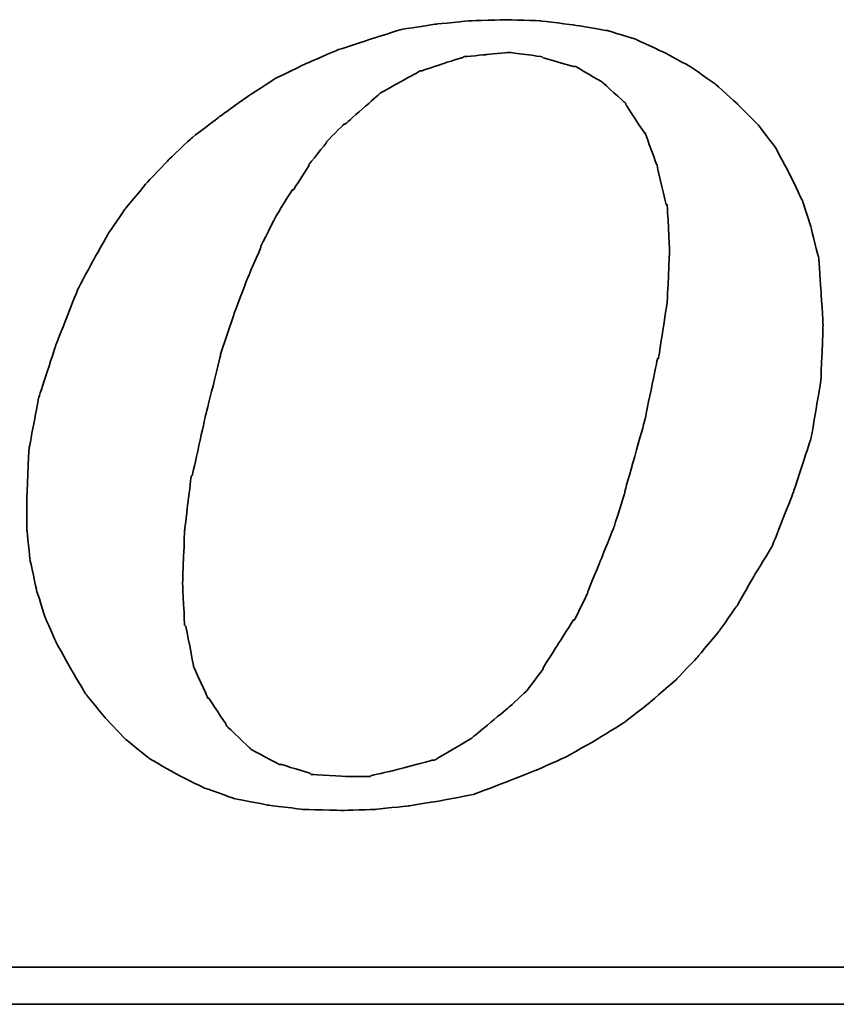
# Model space of a CAD drawing. Header units: millimetres. Extents: x 916 to 1153, y -118 to -41.
# Tile 42 of 50: x 1095.39 to 1097.01, y -97.98 to -96.03. Entities that reach past the tile are written whole.
import ezdxf

# ---------------------------------------------------------------- set-up
doc = ezdxf.new("R2010")
doc.units = ezdxf.units.MM
doc.header["$LTSCALE"] = 0.15
doc.layers.add('DIM', color=4, linetype='CONTINUOUS')
doc.layers.add('layer 1', color=7, linetype='CONTINUOUS')

# ---------------------------------------------------------------- blocks, each defined once
blk = doc.blocks.new('TBI MOTION logo(完整正式版)')
at = {"layer": 'layer 1', "color": 22, "lineweight": 35}
for points, knots in [([(35.79625, -6.98375), (35.79625, -6.98375), (36.23125, -7.43875), (36.23125, -7.43875), (36.23125, -7.43875), (36.23125, -7.43875), (36.75625, -7.87125), (36.75625, -7.87125), (36.75625, -7.87125), (36.75625, -7.87125), (37.33125, -8.20375), (37.33125, -8.20375), (37.33125, -8.20375), (37.33125, -8.20375), (37.95625, -8.51875), (37.95625, -8.51875), (37.95625, -8.51875), (37.95625, -8.51875), (38.62625, -8.75875), (38.62625, -8.75875), (38.62625, -8.75875), (38.62625, -8.75875), (39.37125, -8.90375), (39.37125, -8.90375), (39.37125, -8.90375), (39.37125, -8.90375), (40.14125, -8.99875), (40.14125, -8.99875), (40.14125, -8.99875), (40.14125, -8.99875), (41.02625, -9.02375), (41.02625, -9.02375), (41.02625, -9.02375), (41.02625, -9.02375), (41.74625, -8.99875), (41.74625, -8.99875), (41.74625, -8.99875), (41.74625, -8.99875), (42.46625, -8.92375), (42.46625, -8.92375), (42.46625, -8.92375), (42.46625, -8.92375), (43.21125, -8.80625), (43.21125, -8.80625), (43.21125, -8.80625), (43.21125, -8.80625), (43.93125, -8.66375), (43.93125, -8.66375), (43.93125, -8.66375), (43.93125, -8.66375), (44.62625, -8.39875), (44.62625, -8.39875), (44.62625, -8.39875), (44.62625, -8.39875), (45.29625, -8.13375), (45.29625, -8.13375), (45.29625, -8.13375), (45.29625, -8.13375), (45.94625, -7.84375), (45.94625, -7.84375), (45.94625, -7.84375), (45.94625, -7.84375), (46.61625, -7.46375), (46.61625, -7.46375), (46.61625, -7.46375), (46.61625, -7.46375), (47.24125, -7.07875), (47.24125, -7.07875), (47.24125, -7.07875), (47.24125, -7.07875), (47.81625, -6.62375), (47.81625, -6.62375), (47.81625, -6.62375), (47.81625, -6.62375), (48.36875, -6.14375), (48.36875, -6.14375), (48.36875, -6.14375), (48.36875, -6.14375), (48.84625, -5.64125), (48.84625, -5.64125), (48.84625, -5.64125), (48.84625, -5.64125), (49.32625, -5.06375), (49.32625, -5.06375), (49.32625, -5.06375), (49.32625, -5.06375), (49.71125, -4.51374), (49.71125, -4.51374), (49.71125, -4.51374), (49.71125, -4.51374), (50.09625, -3.83874), (50.09625, -3.83874), (50.09625, -3.83874), (50.09625, -3.83874), (50.48125, -3.21374), (50.48125, -3.21374), (50.48125, -3.21374), (50.48125, -3.21374), (50.96125, -1.99125), (50.96125, -1.99125), (50.96125, -1.99125), (50.96125, -1.99125), (51.34375, -0.81875), (51.34375, -0.81875), (51.34375, -0.81875), (51.34375, -0.81875), (51.56125, 0.45624), (51.56125, 0.45624), (51.56125, 0.45624), (51.56125, 0.45624), (51.60625, 1.67624), (51.60625, 1.67624), (51.60625, 1.67624), (51.60625, 1.67624), (51.56125, 2.44625), (51.56125, 2.44625), (51.56125, 2.44625), (51.56125, 2.44625), (51.51125, 3.14125), (51.51125, 3.14125), (51.51125, 3.14125), (51.51125, 3.14125), (51.34375, 3.81125), (51.34375, 3.81125), (51.34375, 3.81125), (51.34375, 3.81125), (51.15125, 4.41125), (51.15125, 4.41125), (51.15125, 4.41125), (51.15125, 4.41125), (50.86125, 5.01125), (50.86125, 5.01125), (50.86125, 5.01125), (50.86125, 5.01125), (50.55125, 5.58875), (50.55125, 5.58875), (50.55125, 5.58875), (50.55125, 5.58875), (50.16625, 6.09125), (50.16625, 6.09125), (50.16625, 6.09125), (50.16625, 6.09125), (49.71125, 6.54875), (49.71125, 6.54875), (49.71125, 6.54875), (49.71125, 6.54875), (49.23125, 6.98125), (49.23125, 6.98125), (49.23125, 6.98125), (49.23125, 6.98125), (48.67875, 7.36625), (48.67875, 7.36625), (48.67875, 7.36625), (48.67875, 7.36625), (48.10375, 7.67625), (48.10375, 7.67625), (48.10375, 7.67625), (48.10375, 7.67625), (47.48125, 7.96375), (47.48125, 7.96375), (47.48125, 7.96375), (47.48125, 7.96375), (46.85625, 8.15625), (46.85625, 8.15625), (46.85625, 8.15625), (46.85625, 8.15625), (46.13625, 8.27624), (46.13625, 8.27624), (46.13625, 8.27624), (46.13625, 8.27624), (45.39125, 8.37125), (45.39125, 8.37125), (45.39125, 8.37125), (45.39125, 8.37125), (44.62625, 8.39624), (44.62625, 8.39624), (44.62625, 8.39624), (44.62625, 8.39624), (43.83625, 8.37125), (43.83625, 8.37125), (43.83625, 8.37125), (43.83625, 8.37125), (43.09125, 8.30125), (43.09125, 8.30125), (43.09125, 8.30125), (43.09125, 8.30125), (42.32125, 8.18125), (42.32125, 8.18125), (42.32125, 8.18125), (42.32125, 8.18125), (41.62875, 7.96375), (41.62875, 7.96375), (41.62875, 7.96375), (41.62875, 7.96375), (40.90625, 7.72625), (40.90625, 7.72625), (40.90625, 7.72625), (40.90625, 7.72625), (40.23624, 7.43625), (40.23624, 7.43625), (40.23624, 7.43625), (40.23624, 7.43625), (39.54124, 7.10125), (39.54124, 7.10125), (39.54124, 7.10125), (39.54124, 7.10125), (38.91625, 6.69125), (38.91625, 6.69125), (38.91625, 6.69125), (38.91625, 6.69125), (38.31625, 6.26125), (38.31625, 6.26125), (38.31625, 6.26125), (38.31625, 6.26125), (37.69125, 5.78125), (37.69125, 5.78125), (37.69125, 5.78125), (37.69125, 5.78125), (37.18625, 5.30125), (37.18625, 5.30125), (37.18625, 5.30125), (37.18625, 5.30125), (36.70625, 4.79624), (36.70625, 4.79624), (36.70625, 4.79624), (36.70625, 4.79624), (36.23125, 4.22125), (36.23125, 4.22125), (36.23125, 4.22125), (36.23125, 4.22125), (35.87124, 3.69375), (35.87124, 3.69375), (35.87124, 3.69375), (35.87124, 3.69375), (35.53125, 3.09125), (35.53125, 3.09125), (35.53125, 3.09125), (35.53125, 3.09125), (35.19875, 2.47125), (35.19875, 2.47125), (35.19875, 2.47125), (35.19875, 2.47125), (34.71625, 1.24625), (34.71625, 1.24625), (34.71625, 1.24625), (34.71625, 1.24625), (34.33125, 0.06874), (34.33125, 0.06874), (34.33125, 0.06874), (34.33125, 0.06874), (34.11625, -1.07875), (34.11625, -1.07875), (34.11625, -1.07875), (34.11625, -1.07875), (34.07125, -2.15875), (34.07125, -2.15875), (34.07125, -2.15875), (34.07125, -2.15875), (34.07125, -2.85375), (34.07125, -2.85375), (34.07125, -2.85375), (34.07125, -2.85375), (34.14125, -3.50375), (34.14125, -3.50375), (34.14125, -3.50375), (34.14125, -3.50375), (34.28625, -4.17375), (34.28625, -4.17375), (34.28625, -4.17375), (34.28625, -4.17375), (34.47625, -4.77624), (34.47625, -4.77624), (34.47625, -4.77624), (34.47625, -4.77624), (34.71625, -5.32625), (34.71625, -5.32625), (34.71625, -5.32625), (34.71625, -5.32625), (35.05375, -5.92875), (35.05375, -5.92875), (35.05375, -5.92875), (35.05375, -5.92875), (35.36375, -6.45375), (35.36375, -6.45375), (35.36375, -6.45375), (35.36375, -6.45375), (35.79625, -6.98375), (35.79625, -6.98375)], [0, 0, 0, 0, 0.01388889, 0.01388889, 0.01388889, 0.0138889, 0.02777778, 0.02777778, 0.02777778, 0.02777779, 0.04166667, 0.04166667, 0.04166667, 0.04166668, 0.05555556, 0.05555556, 0.05555556, 0.05555557, 0.06944444, 0.06944444, 0.06944444, 0.06944445, 0.08333333, 0.08333333, 0.08333333, 0.08333334, 0.09722222, 0.09722222, 0.09722222, 0.09722223, 0.11111111, 0.11111111, 0.11111111, 0.11111112, 0.125, 0.125, 0.125, 0.12500001, 0.13888889, 0.13888889, 0.13888889, 0.1388889, 0.15277778, 0.15277778, 0.15277778, 0.15277779, 0.16666667, 0.16666667, 0.16666667, 0.16666668, 0.18055556, 0.18055556, 0.18055556, 0.18055557, 0.19444444, 0.19444444, 0.19444444, 0.19444445, 0.20833333, 0.20833333, 0.20833333, 0.20833334, 0.22222222, 0.22222222, 0.22222222, 0.22222223, 0.23611111, 0.23611111, 0.23611111, 0.23611112, 0.25, 0.25, 0.25, 0.25000001, 0.26388889, 0.26388889, 0.26388889, 0.2638889, 0.27777778, 0.27777778, 0.27777778, 0.27777779, 0.29166667, 0.29166667, 0.29166667, 0.29166668, 0.30555556, 0.30555556, 0.30555556, 0.30555557, 0.31944444, 0.31944444, 0.31944444, 0.31944445, 0.33333333, 0.33333333, 0.33333333, 0.33333334, 0.34722222, 0.34722222, 0.34722222, 0.34722223, 0.36111111, 0.36111111, 0.36111111, 0.36111112, 0.375, 0.375, 0.375, 0.37500001, 0.38888889, 0.38888889, 0.38888889, 0.3888889, 0.40277778, 0.40277778, 0.40277778, 0.40277779, 0.41666667, 0.41666667, 0.41666667, 0.41666668, 0.43055556, 0.43055556, 0.43055556, 0.43055557, 0.44444444, 0.44444444, 0.44444444, 0.44444445, 0.45833333, 0.45833333, 0.45833333, 0.45833334, 0.47222222, 0.47222222, 0.47222222, 0.47222223, 0.48611111, 0.48611111, 0.48611111, 0.48611112, 0.5, 0.5, 0.5, 0.50000001, 0.51388889, 0.51388889, 0.51388889, 0.5138889, 0.52777778, 0.52777778, 0.52777778, 0.52777779, 0.54166667, 0.54166667, 0.54166667, 0.54166668, 0.55555556, 0.55555556, 0.55555556, 0.55555557, 0.56944444, 0.56944444, 0.56944444, 0.56944445, 0.58333333, 0.58333333, 0.58333333, 0.58333334, 0.59722222, 0.59722222, 0.59722222, 0.59722223, 0.61111111, 0.61111111, 0.61111111, 0.61111112, 0.625, 0.625, 0.625, 0.62500001, 0.63888889, 0.63888889, 0.63888889, 0.6388889, 0.65277778, 0.65277778, 0.65277778, 0.65277779, 0.66666667, 0.66666667, 0.66666667, 0.66666668, 0.68055556, 0.68055556, 0.68055556, 0.68055557, 0.69444444, 0.69444444, 0.69444444, 0.69444445, 0.70833333, 0.70833333, 0.70833333, 0.70833334, 0.72222222, 0.72222222, 0.72222222, 0.72222223, 0.73611111, 0.73611111, 0.73611111, 0.73611112, 0.75, 0.75, 0.75, 0.75000001, 0.76388889, 0.76388889, 0.76388889, 0.7638889, 0.77777778, 0.77777778, 0.77777778, 0.77777779, 0.79166667, 0.79166667, 0.79166667, 0.79166668, 0.80555556, 0.80555556, 0.80555556, 0.80555557, 0.81944444, 0.81944444, 0.81944444, 0.81944445, 0.83333333, 0.83333333, 0.83333333, 0.83333334, 0.84722222, 0.84722222, 0.84722222, 0.84722223, 0.86111111, 0.86111111, 0.86111111, 0.86111112, 0.875, 0.875, 0.875, 0.87500001, 0.88888889, 0.88888889, 0.88888889, 0.8888889, 0.90277778, 0.90277778, 0.90277778, 0.90277779, 0.91666667, 0.91666667, 0.91666667, 0.91666668, 0.93055556, 0.93055556, 0.93055556, 0.93055557, 0.94444444, 0.94444444, 0.94444444, 0.94444445, 0.95833333, 0.95833333, 0.95833333, 0.95833334, 0.97222222, 0.97222222, 0.97222222, 0.97222223, 0.98611111, 0.98611111, 0.98611111, 0.98611112, 1, 1, 1, 1]), ([(38.33875, 1.03124), (38.33875, 1.03124), (38.62625, 1.89625), (38.62625, 1.89625), (38.62625, 1.89625), (38.62625, 1.89625), (38.91625, 2.66375), (38.91625, 2.66375), (38.91625, 2.66375), (38.91625, 2.66375), (39.22625, 3.38125), (39.22625, 3.38125), (39.22625, 3.38125), (39.22625, 3.38125), (39.22625, 3.40624), (39.22625, 3.40624), (39.22625, 3.40624), (39.22625, 3.40624), (39.56124, 4.07624), (39.56124, 4.07624), (39.56124, 4.07624), (39.56124, 4.07624), (39.92125, 4.65125), (39.92125, 4.65125), (39.92125, 4.65125), (39.92125, 4.65125), (39.94625, 4.65125), (39.94625, 4.65125), (39.94625, 4.65125), (39.94625, 4.65125), (40.28125, 5.17875), (40.28125, 5.17875), (40.28125, 5.17875), (40.28125, 5.17875), (40.28125, 5.20375), (40.28125, 5.20375), (40.28125, 5.20375), (40.28125, 5.20375), (40.66875, 5.68625), (40.66875, 5.68625), (40.66875, 5.68625), (40.66875, 5.68625), (40.66875, 5.70625), (40.66875, 5.70625), (40.66875, 5.70625), (40.66875, 5.70625), (41.05124, 6.09125), (41.05124, 6.09125), (41.05124, 6.09125), (41.05124, 6.09125), (41.07625, 6.09125), (41.07625, 6.09125), (41.07625, 6.09125), (41.07625, 6.09125), (41.84125, 6.76625), (41.84125, 6.76625), (41.84125, 6.76625), (41.84125, 6.76625), (41.86625, 6.78625), (41.86625, 6.78625), (41.86625, 6.78625), (41.86625, 6.78625), (42.73125, 7.26624), (42.73125, 7.26624), (42.73125, 7.26624), (42.73125, 7.26624), (42.75625, 7.26624), (42.75625, 7.26624), (42.75625, 7.26624), (42.75625, 7.26624), (43.18625, 7.41125), (43.18625, 7.41125), (43.18625, 7.41125), (43.18625, 7.41125), (43.64125, 7.55625), (43.64125, 7.55625), (43.64125, 7.55625), (43.64125, 7.55625), (43.66625, 7.55625), (43.66625, 7.55625), (43.66625, 7.55625), (43.66625, 7.55625), (43.69125, 7.58124), (43.69125, 7.58124), (43.69125, 7.58124), (43.69125, 7.58124), (44.19125, 7.62625), (44.19125, 7.62625), (44.19125, 7.62625), (44.19125, 7.62625), (44.67125, 7.67625), (44.67125, 7.67625), (44.67125, 7.67625), (44.67125, 7.67625), (44.69625, 7.67625), (44.69625, 7.67625), (44.69625, 7.67625), (44.69625, 7.67625), (45.41875, 7.58124), (45.41875, 7.58124), (45.41875, 7.58124), (45.41875, 7.58124), (45.44125, 7.55625), (45.44125, 7.55625), (45.44125, 7.55625), (45.44125, 7.55625), (46.11125, 7.36625), (46.11125, 7.36625), (46.11125, 7.36625), (46.11125, 7.36625), (46.13625, 7.36625), (46.13625, 7.36625), (46.13625, 7.36625), (46.13625, 7.36625), (46.15875, 7.36625), (46.15875, 7.36625), (46.15875, 7.36625), (46.15875, 7.36625), (46.73625, 7.02624), (46.73625, 7.02624), (46.73625, 7.02624), (46.73625, 7.02624), (46.76125, 7.00624), (46.76125, 7.00624), (46.76125, 7.00624), (46.76125, 7.00624), (47.24125, 6.57124), (47.24125, 6.57124), (47.24125, 6.57124), (47.24125, 6.57124), (47.26625, 6.54875), (47.26625, 6.54875), (47.26625, 6.54875), (47.26625, 6.54875), (47.26625, 6.52375), (47.26625, 6.52375), (47.26625, 6.52375), (47.26625, 6.52375), (47.67375, 5.89875), (47.67375, 5.89875), (47.67375, 5.89875), (47.67375, 5.89875), (47.69625, 5.89875), (47.69625, 5.89875), (47.69625, 5.89875), (47.69625, 5.89875), (47.69625, 5.87625), (47.69625, 5.87625), (47.69625, 5.87625), (47.69625, 5.87625), (47.96125, 5.15625), (47.96125, 5.15625), (47.96125, 5.15625), (47.96125, 5.15625), (47.96125, 5.13125), (47.96125, 5.13125), (47.96125, 5.13125), (47.96125, 5.13125), (48.15125, 4.31875), (48.15125, 4.31875), (48.15125, 4.31875), (48.15125, 4.31875), (48.17625, 4.31875), (48.17625, 4.31875), (48.17625, 4.31875), (48.17625, 4.31875), (48.17625, 4.29125), (48.17625, 4.29125), (48.17625, 4.29125), (48.17625, 4.29125), (48.22625, 3.33125), (48.22625, 3.33125), (48.22625, 3.33125), (48.22625, 3.33125), (48.22625, 3.30875), (48.22625, 3.30875), (48.22625, 3.30875), (48.22625, 3.30875), (48.17625, 2.20624), (48.17625, 2.20624), (48.17625, 2.20624), (48.17625, 2.20624), (48.17625, 2.18124), (48.17625, 2.18124), (48.17625, 2.18124), (48.17625, 2.18124), (47.98375, 0.93624), (47.98375, 0.93624), (47.98375, 0.93624), (47.98375, 0.93624), (47.96125, 0.93624), (47.96125, 0.93624), (47.96125, 0.93624), (47.96125, 0.93624), (47.67375, -0.45874), (47.67375, -0.45874), (47.67375, -0.45874), (47.67375, -0.45874), (47.24125, -1.99125), (47.24125, -1.99125), (47.24125, -1.99125), (47.24125, -1.99125), (47.24125, -2.01874), (47.24125, -2.01874), (47.24125, -2.01874), (47.24125, -2.01874), (47.00125, -2.78375), (47.00125, -2.78375), (47.00125, -2.78375), (47.00125, -2.78375), (46.71125, -3.50375), (46.71125, -3.50375), (46.71125, -3.50375), (46.71125, -3.50375), (46.42625, -4.19875), (46.42625, -4.19875), (46.42625, -4.19875), (46.42625, -4.19875), (46.42625, -4.22375), (46.42625, -4.22375), (46.42625, -4.22375), (46.42625, -4.22375), (46.13625, -4.82374), (46.13625, -4.82374), (46.13625, -4.82374), (46.13625, -4.82374), (46.11125, -4.82374), (46.11125, -4.82374), (46.11125, -4.82374), (46.11125, -4.82374), (45.77625, -5.35125), (45.77625, -5.35125), (45.77625, -5.35125), (45.77625, -5.35125), (45.44125, -5.87875), (45.44125, -5.87875), (45.44125, -5.87875), (45.44125, -5.87875), (45.44125, -5.90375), (45.44125, -5.90375), (45.44125, -5.90375), (45.44125, -5.90375), (45.10625, -6.35875), (45.10625, -6.35875), (45.10625, -6.35875), (45.10625, -6.35875), (45.08125, -6.38375), (45.08125, -6.38375), (45.08125, -6.38375), (45.08125, -6.38375), (44.69625, -6.74375), (44.69625, -6.74375), (44.69625, -6.74375), (44.69625, -6.74375), (43.88375, -7.41625), (43.88375, -7.41625), (43.88375, -7.41625), (43.88375, -7.41625), (43.85625, -7.43875), (43.85625, -7.43875), (43.85625, -7.43875), (43.85625, -7.43875), (43.04125, -7.91875), (43.04125, -7.91875), (43.04125, -7.91875), (43.04125, -7.91875), (43.01625, -7.91875), (43.01625, -7.91875), (43.01625, -7.91875), (43.01625, -7.91875), (42.99625, -7.91875), (42.99625, -7.91875), (42.99625, -7.91875), (42.99625, -7.91875), (42.08125, -8.15875), (42.08125, -8.15875), (42.08125, -8.15875), (42.08125, -8.15875), (41.65125, -8.25625), (41.65125, -8.25625), (41.65125, -8.25625), (41.65125, -8.25625), (41.62875, -8.27875), (41.62875, -8.27875), (41.62875, -8.27875), (41.62875, -8.27875), (41.60125, -8.27875), (41.60125, -8.27875), (41.60125, -8.27875), (41.60125, -8.27875), (41.12125, -8.27875), (41.12125, -8.27875), (41.12125, -8.27875), (41.12125, -8.27875), (40.35624, -8.23125), (40.35624, -8.23125), (40.35624, -8.23125), (40.35624, -8.23125), (40.33125, -8.23125), (40.33125, -8.23125), (40.33125, -8.23125), (40.33125, -8.23125), (40.30625, -8.20375), (40.30625, -8.20375), (40.30625, -8.20375), (40.30625, -8.20375), (39.68375, -8.01375), (39.68375, -8.01375), (39.68375, -8.01375), (39.68375, -8.01375), (39.66124, -8.01375), (39.66124, -8.01375), (39.66124, -8.01375), (39.66124, -8.01375), (39.63625, -8.01375), (39.63625, -8.01375), (39.63625, -8.01375), (39.63625, -8.01375), (39.01125, -7.67875), (39.01125, -7.67875), (39.01125, -7.67875), (39.01125, -7.67875), (38.98875, -7.65375), (38.98875, -7.65375), (38.98875, -7.65375), (38.98875, -7.65375), (38.48625, -7.17375), (38.48625, -7.17375), (38.48625, -7.17375), (38.48625, -7.17375), (38.45875, -7.14875), (38.45875, -7.14875), (38.45875, -7.14875), (38.45875, -7.14875), (38.45875, -7.12875), (38.45875, -7.12875), (38.45875, -7.12875), (38.45875, -7.12875), (38.07625, -6.54875), (38.07625, -6.54875), (38.07625, -6.54875), (38.07625, -6.54875), (38.05125, -6.54875), (38.05125, -6.54875), (38.05125, -6.54875), (38.05125, -6.54875), (38.05125, -6.52875), (38.05125, -6.52875), (38.05125, -6.52875), (38.05125, -6.52875), (37.74125, -5.85375), (37.74125, -5.85375), (37.74125, -5.85375), (37.74125, -5.85375), (37.74125, -5.82875), (37.74125, -5.82875), (37.74125, -5.82875), (37.74125, -5.82875), (37.57375, -4.96875), (37.57375, -4.96875), (37.57375, -4.96875), (37.57375, -4.96875), (37.54625, -4.94375), (37.54625, -4.94375), (37.54625, -4.94375), (37.54625, -4.94375), (37.50125, -4.03375), (37.50125, -4.03375), (37.50125, -4.03375), (37.50125, -4.03375), (37.50125, -4.00875), (37.50125, -4.00875), (37.50125, -4.00875), (37.50125, -4.00875), (37.54625, -2.85375), (37.54625, -2.85375), (37.54625, -2.85375), (37.54625, -2.85375), (37.69125, -1.65875), (37.69125, -1.65875), (37.69125, -1.65875), (37.69125, -1.65875), (37.71624, -1.63375), (37.71624, -1.63375), (37.71624, -1.63375), (37.71624, -1.63375), (38.00375, -0.33875), (38.00375, -0.33875), (38.00375, -0.33875), (38.00375, -0.33875), (38.33875, 1.00624), (38.33875, 1.00624), (38.33875, 1.00624), (38.33875, 1.00624), (38.33875, 1.03124), (38.33875, 1.03124)], [0, 0, 0, 0, 0.01010101, 0.01010101, 0.01010101, 0.01010102, 0.02020202, 0.02020202, 0.02020202, 0.02020203, 0.03030303, 0.03030303, 0.03030303, 0.03030304, 0.04040404, 0.04040404, 0.04040404, 0.04040405, 0.05050505, 0.05050505, 0.05050505, 0.05050506, 0.06060606, 0.06060606, 0.06060606, 0.06060607, 0.07070707, 0.07070707, 0.07070707, 0.07070708, 0.08080808, 0.08080808, 0.08080808, 0.08080809, 0.09090909, 0.09090909, 0.09090909, 0.0909091, 0.1010101, 0.1010101, 0.1010101, 0.10101011, 0.11111111, 0.11111111, 0.11111111, 0.11111112, 0.12121212, 0.12121212, 0.12121212, 0.12121213, 0.13131313, 0.13131313, 0.13131313, 0.13131314, 0.14141414, 0.14141414, 0.14141414, 0.14141415, 0.15151515, 0.15151515, 0.15151515, 0.15151516, 0.16161616, 0.16161616, 0.16161616, 0.16161617, 0.17171717, 0.17171717, 0.17171717, 0.17171718, 0.18181818, 0.18181818, 0.18181818, 0.18181819, 0.19191919, 0.19191919, 0.19191919, 0.1919192, 0.2020202, 0.2020202, 0.2020202, 0.20202021, 0.21212121, 0.21212121, 0.21212121, 0.21212122, 0.22222222, 0.22222222, 0.22222222, 0.22222223, 0.23232323, 0.23232323, 0.23232323, 0.23232324, 0.24242424, 0.24242424, 0.24242424, 0.24242425, 0.25252525, 0.25252525, 0.25252525, 0.25252526, 0.26262626, 0.26262626, 0.26262626, 0.26262627, 0.27272727, 0.27272727, 0.27272727, 0.27272728, 0.28282828, 0.28282828, 0.28282828, 0.28282829, 0.29292929, 0.29292929, 0.29292929, 0.2929293, 0.3030303, 0.3030303, 0.3030303, 0.30303031, 0.31313131, 0.31313131, 0.31313131, 0.31313132, 0.32323232, 0.32323232, 0.32323232, 0.32323233, 0.33333333, 0.33333333, 0.33333333, 0.33333334, 0.34343434, 0.34343434, 0.34343434, 0.34343435, 0.35353535, 0.35353535, 0.35353535, 0.35353536, 0.36363636, 0.36363636, 0.36363636, 0.36363637, 0.37373737, 0.37373737, 0.37373737, 0.37373738, 0.38383838, 0.38383838, 0.38383838, 0.38383839, 0.39393939, 0.39393939, 0.39393939, 0.3939394, 0.4040404, 0.4040404, 0.4040404, 0.40404041, 0.41414141, 0.41414141, 0.41414141, 0.41414142, 0.42424242, 0.42424242, 0.42424242, 0.42424243, 0.43434343, 0.43434343, 0.43434343, 0.43434344, 0.44444444, 0.44444444, 0.44444444, 0.44444445, 0.45454545, 0.45454545, 0.45454545, 0.45454546, 0.46464646, 0.46464646, 0.46464646, 0.46464647, 0.47474747, 0.47474747, 0.47474747, 0.47474748, 0.48484848, 0.48484848, 0.48484848, 0.48484849, 0.49494949, 0.49494949, 0.49494949, 0.4949495, 0.50505051, 0.50505051, 0.50505051, 0.50505052, 0.51515152, 0.51515152, 0.51515152, 0.51515153, 0.52525253, 0.52525253, 0.52525253, 0.52525254, 0.53535354, 0.53535354, 0.53535354, 0.53535355, 0.54545455, 0.54545455, 0.54545455, 0.54545456, 0.55555556, 0.55555556, 0.55555556, 0.55555557, 0.56565657, 0.56565657, 0.56565657, 0.56565658, 0.57575758, 0.57575758, 0.57575758, 0.57575759, 0.58585859, 0.58585859, 0.58585859, 0.5858586, 0.5959596, 0.5959596, 0.5959596, 0.59595961, 0.60606061, 0.60606061, 0.60606061, 0.60606062, 0.61616162, 0.61616162, 0.61616162, 0.61616163, 0.62626263, 0.62626263, 0.62626263, 0.62626264, 0.63636364, 0.63636364, 0.63636364, 0.63636365, 0.64646465, 0.64646465, 0.64646465, 0.64646466, 0.65656566, 0.65656566, 0.65656566, 0.65656567, 0.66666667, 0.66666667, 0.66666667, 0.66666668, 0.67676768, 0.67676768, 0.67676768, 0.67676769, 0.68686869, 0.68686869, 0.68686869, 0.6868687, 0.6969697, 0.6969697, 0.6969697, 0.69696971, 0.70707071, 0.70707071, 0.70707071, 0.70707072, 0.71717172, 0.71717172, 0.71717172, 0.71717173, 0.72727273, 0.72727273, 0.72727273, 0.72727274, 0.73737374, 0.73737374, 0.73737374, 0.73737375, 0.74747475, 0.74747475, 0.74747475, 0.74747476, 0.75757576, 0.75757576, 0.75757576, 0.75757577, 0.76767677, 0.76767677, 0.76767677, 0.76767678, 0.77777778, 0.77777778, 0.77777778, 0.77777779, 0.78787879, 0.78787879, 0.78787879, 0.7878788, 0.7979798, 0.7979798, 0.7979798, 0.79797981, 0.80808081, 0.80808081, 0.80808081, 0.80808082, 0.81818182, 0.81818182, 0.81818182, 0.81818183, 0.82828283, 0.82828283, 0.82828283, 0.82828284, 0.83838384, 0.83838384, 0.83838384, 0.83838385, 0.84848485, 0.84848485, 0.84848485, 0.84848486, 0.85858586, 0.85858586, 0.85858586, 0.85858587, 0.86868687, 0.86868687, 0.86868687, 0.86868688, 0.87878788, 0.87878788, 0.87878788, 0.87878789, 0.88888889, 0.88888889, 0.88888889, 0.8888889, 0.8989899, 0.8989899, 0.8989899, 0.89898991, 0.90909091, 0.90909091, 0.90909091, 0.90909092, 0.91919192, 0.91919192, 0.91919192, 0.91919193, 0.92929293, 0.92929293, 0.92929293, 0.92929294, 0.93939394, 0.93939394, 0.93939394, 0.93939395, 0.94949495, 0.94949495, 0.94949495, 0.94949496, 0.95959596, 0.95959596, 0.95959596, 0.95959597, 0.96969697, 0.96969697, 0.96969697, 0.96969698, 0.97979798, 0.97979798, 0.97979798, 0.97979799, 0.98989899, 0.98989899, 0.98989899, 0.989899, 1, 1, 1, 1]), ([(75.90875, -9.47875), (75.90875, -9.47875), (75.90875, -12.28625), (75.90875, -12.28625), (75.90875, -12.28625), (75.90875, -12.28625), (75.90875, -12.47875), (75.90875, -12.47875), (75.90875, -12.47875), (75.90875, -12.47875), (75.71625, -12.47875), (75.71625, -12.47875), (75.71625, -12.47875), (75.71625, -12.47875), (-88.32875, -12.47875), (-88.32875, -12.47875), (-88.32875, -12.47875), (-88.32875, -12.47875), (-88.32875, -13.29375), (-88.32875, -13.29375), (-88.32875, -13.29375), (-88.32875, -13.29375), (82.89125, -13.29375), (82.89125, -13.29375), (82.89125, -13.29375), (82.89125, -13.29375), (75.90875, -9.47875), (75.90875, -9.47875)], [0, 0, 0, 0, 0.14285714, 0.14285714, 0.14285714, 0.14285715, 0.28571429, 0.28571429, 0.28571429, 0.2857143, 0.42857143, 0.42857143, 0.42857143, 0.42857144, 0.57142857, 0.57142857, 0.57142857, 0.57142858, 0.71428571, 0.71428571, 0.71428571, 0.71428572, 0.85714286, 0.85714286, 0.85714286, 0.85714287, 1, 1, 1, 1])]:
    blk.add_open_spline(points, degree=3, knots=knots, dxfattribs=at)

msp = doc.modelspace()

# ---------------------------------------------------------------- block references
at = {"layer": 'DIM', "color": 0, "xscale": 0.090033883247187, "yscale": 0.090033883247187, "zscale": 0.090033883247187}
msp.add_blockref('TBI MOTION logo(完整正式版)', (1092.3335, -96.7812), dxfattribs=at)

doc.saveas('drawing.dxf')
